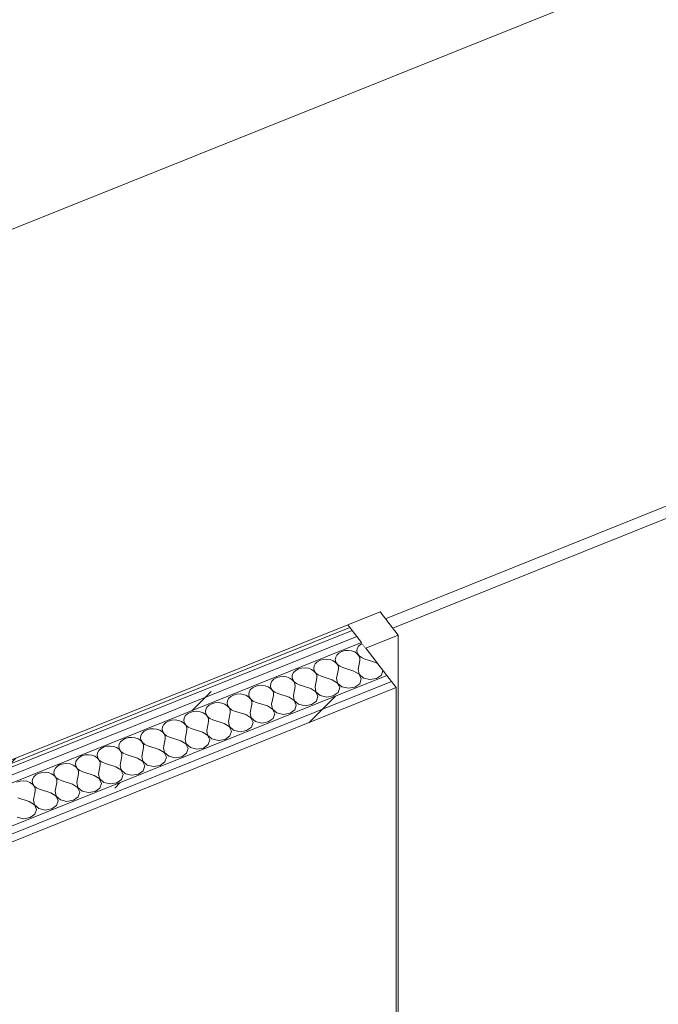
# Model space of a CAD drawing. Header units: millimetres. Extents: x -2220 to 52371, y -4077 to 6953.
# Tile 248 of 256: x 36965 to 37877, y 2726 to 4133. Entities that reach past the tile are written whole.
import ezdxf

# ---------------------------------------------------------------- set-up
doc = ezdxf.new("R2010")
doc.units = ezdxf.units.MM
doc.header["$MEASUREMENT"] = 0
doc.linetypes.add('Wipeout_Contour', pattern=[1000, 0, -1000])
doc.layers.add('Nuevo_08_E_Envans secs', color=7, linetype='Continuous')
doc.layers.add('Nuevo_Ventanas Archicad', color=7, linetype='Continuous')
for name, color, linetype, lineweight in [('Nuevo_08_E_Envans secs_Pluma_Nº__1', 7, 'Continuous', 5), ('Nuevo_08_E_Envans secs_Pluma_Nº__47', 7, 'Continuous', 20), ('Nuevo_Ventanas Archicad_Pluma_Nº__1', 7, 'Continuous', 5), ('Nuevo_Ventanas Archicad_Pluma_Nº__47', 7, 'Continuous', 20)]:
    doc.layers.add(name, color=color, linetype=linetype, lineweight=lineweight)
for name, color, linetype, lineweight, true_color in [('Nuevo_08_E_Envans secs_Pluma_Nº__102', 7, 'Continuous', 5, 0xcccccc), ('Nuevo_08_E_Envans secs_Pluma_Nº__171', 171, 'Continuous', 13, 0xaaaaff), ('Nuevo_08_E_Envans secs_Pluma_Nº__177', 7, 'Continuous', 15, 0xf7e046)]:
    doc.layers.add(name, color=color, linetype=linetype, lineweight=lineweight, true_color=true_color)
pattern_1 = [(45, (42615.74, 4689.65), (-183.848, 183.848), [195, -65]), (45, (42615.74, 4873.5), (-183.848, 183.848), [195, -65])]

# ---------------------------------------------------------------- blocks, each defined once
blk = doc.blocks.new('*X291', base_point=(42615.7, 4689.6))
at = {"layer": 'Nuevo_08_E_Envans secs_Pluma_Nº__102', "color": 254, "linetype": 'Continuous', "lineweight": 5, "true_color": 0xcccccc}
for p, q in [((37448.7, 3237.6), (37446.9, 3234.3)), ((37451.6, 3240.4), (37448.7, 3237.6)), ((37453.8, 3241.6), (37451.6, 3240.4)), ((37416, 3221.9), (37415.5, 3218.4)), ((37417.7, 3225.2), (37416, 3221.9)), ((37420.7, 3228), (37417.7, 3225.2)), ((37424.6, 3230.1), (37420.7, 3228)), ((37429.1, 3231.4), (37424.6, 3230.1)), ((37434, 3231.7), (37429.1, 3231.4)), ((37438.8, 3231.1), (37434, 3231.7)), ((37443.2, 3229.5), (37438.8, 3231.1)), ((37446.8, 3227.1), (37443.2, 3229.5)), ((37446.9, 3234.3), (37446.4, 3230.8)), ((37446.4, 3230.8), (37447.3, 3227.4)), ((37449.3, 3224.2), (37446.8, 3227.1)), ((37447.3, 3227.4), (37449.5, 3224.2)), ((37450.7, 3220.8), (37449.3, 3224.2)), ((37449.5, 3224.2), (37452.7, 3221.6)), ((37450.7, 3217.2), (37450.7, 3220.8)), ((37452.7, 3221.6), (37456.9, 3219.7)), ((37367.3, 3206.6), (37362.7, 3205.3)), ((37372.2, 3206.9), (37367.3, 3206.6)), ((37377, 3206.2), (37372.2, 3206.9)), ((37385.1, 3209.5), (37384.6, 3206)), ((37386.8, 3212.8), (37385.1, 3209.5)), ((37389.8, 3215.6), (37386.8, 3212.8)), ((37393.7, 3217.7), (37389.8, 3215.6)), ((37398.2, 3219), (37393.7, 3217.7)), ((37403.1, 3219.3), (37398.2, 3219)), ((37407.9, 3218.7), (37403.1, 3219.3)), ((37412.2, 3217.1), (37407.9, 3218.7)), ((37415.9, 3214.7), (37412.2, 3217.1)), ((37415.5, 3218.4), (37416.4, 3214.9)), ((37418.4, 3211.7), (37415.9, 3214.7)), ((37416.4, 3214.9), (37418.6, 3211.8)), ((37419.8, 3208.3), (37418.4, 3211.7)), ((37418.6, 3211.8), (37421.8, 3209.2)), ((37419.8, 3204.8), (37419.8, 3208.3)), ((37421.8, 3209.2), (37426, 3207.3)), ((37442.1, 3202.1), (37426, 3207.3)), ((37448.3, 3204.6), (37450.7, 3217.2)), ((37473, 3214.5), (37456.9, 3219.7)), ((37476.1, 3212.6), (37473, 3214.5)), ((37331.8, 3192.9), (37327.9, 3190.7)), ((37336.4, 3194.1), (37331.8, 3192.9)), ((37341.2, 3194.5), (37336.4, 3194.1)), ((37346, 3193.8), (37341.2, 3194.5)), ((37350.4, 3192.3), (37346, 3193.8)), ((37354, 3189.9), (37350.4, 3192.3)), ((37354.1, 3197.1), (37353.7, 3193.6)), ((37353.7, 3193.6), (37354.6, 3190.1)), ((37355.9, 3200.4), (37354.1, 3197.1)), ((37358.9, 3203.2), (37355.9, 3200.4)), ((37362.7, 3205.3), (37358.9, 3203.2)), ((37381.3, 3204.7), (37377, 3206.2)), ((37384.9, 3202.3), (37381.3, 3204.7)), ((37384.6, 3206), (37385.5, 3202.5)), ((37387.5, 3199.3), (37384.9, 3202.3)), ((37385.5, 3202.5), (37387.6, 3199.4)), ((37386.5, 3179.7), (37388.9, 3192.4)), ((37388.9, 3195.9), (37387.5, 3199.3)), ((37387.6, 3199.4), (37390.9, 3196.7)), ((37388.9, 3192.4), (37388.9, 3195.9)), ((37390.9, 3196.7), (37395.1, 3194.9)), ((37411.2, 3189.7), (37395.1, 3194.9)), ((37417.4, 3192.2), (37419.8, 3204.8)), ((37449.5, 3197.6), (37442.1, 3202.1)), ((37448.3, 3204.6), (37449.7, 3197.7)), ((37452.6, 3191), (37449.5, 3197.6)), ((37449.7, 3197.7), (37455.8, 3192.3)), ((37455.8, 3192.3), (37465, 3190.1)), ((37474.4, 3191.7), (37481.3, 3196.6)), ((37481.3, 3196.6), (37483.4, 3203.2)), ((37297, 3178.3), (37294.1, 3175.5)), ((37300.9, 3180.4), (37297, 3178.3)), ((37305.5, 3181.7), (37300.9, 3180.4)), ((37310.3, 3182), (37305.5, 3181.7)), ((37315.1, 3181.4), (37310.3, 3182)), ((37319.5, 3179.8), (37315.1, 3181.4)), ((37323.1, 3177.5), (37319.5, 3179.8)), ((37323.2, 3184.7), (37322.8, 3181.1)), ((37322.8, 3181.1), (37323.6, 3177.7)), ((37325, 3187.9), (37323.2, 3184.7)), ((37327.9, 3190.7), (37325, 3187.9)), ((37356.6, 3186.9), (37354, 3189.9)), ((37354.6, 3190.1), (37356.7, 3186.9)), ((37355.6, 3167.3), (37358, 3180)), ((37357.9, 3183.5), (37356.6, 3186.9)), ((37356.7, 3186.9), (37360, 3184.3)), ((37358, 3180), (37357.9, 3183.5)), ((37360, 3184.3), (37364.1, 3182.5)), ((37380.3, 3177.3), (37364.1, 3182.5)), ((37386.5, 3179.7), (37387.8, 3172.8)), ((37418.6, 3185.2), (37411.2, 3189.7)), ((37417.4, 3192.2), (37418.7, 3185.2)), ((37421.7, 3178.6), (37418.6, 3185.2)), ((37418.7, 3185.2), (37424.9, 3179.9)), ((37419.4, 3171.8), (37421.7, 3178.6)), ((37424.9, 3179.9), (37434.1, 3177.7)), ((37434.1, 3177.7), (37443.5, 3179.3)), ((37443.5, 3179.3), (37450.3, 3184.2)), ((37450.3, 3184.2), (37452.6, 3191)), ((37465, 3190.1), (37474.4, 3191.7)), ((37266.1, 3165.9), (37263.2, 3163.1)), ((37270, 3168), (37266.1, 3165.9)), ((37274.6, 3169.3), (37270, 3168)), ((37279.4, 3169.6), (37274.6, 3169.3)), ((37284.2, 3169), (37279.4, 3169.6)), ((37288.6, 3167.4), (37284.2, 3169)), ((37292.2, 3165), (37288.6, 3167.4)), ((37292.3, 3172.2), (37291.8, 3168.7)), ((37291.8, 3168.7), (37292.7, 3165.3)), ((37294.8, 3162), (37292.2, 3165)), ((37294.1, 3175.5), (37292.3, 3172.2)), ((37292.7, 3165.3), (37294.9, 3162.1)), ((37325.7, 3174.5), (37323.1, 3177.5)), ((37323.6, 3177.7), (37325.8, 3174.5)), ((37324.6, 3154.9), (37327, 3167.6)), ((37327, 3171.1), (37325.7, 3174.5)), ((37325.8, 3174.5), (37329.1, 3171.9)), ((37327, 3167.6), (37327, 3171.1)), ((37329.1, 3171.9), (37333.2, 3170)), ((37349.4, 3164.8), (37333.2, 3170)), ((37356.8, 3160.4), (37349.4, 3164.8)), ((37355.6, 3167.3), (37356.9, 3160.4)), ((37387.7, 3172.8), (37380.3, 3177.3)), ((37390.7, 3166.2), (37387.7, 3172.8)), ((37387.8, 3172.8), (37394, 3167.5)), ((37388.5, 3159.4), (37390.7, 3166.2)), ((37394, 3167.5), (37403.2, 3165.2)), ((37403.2, 3165.2), (37412.6, 3166.8)), ((37412.6, 3166.8), (37419.4, 3171.8)), ((37232.2, 3150.7), (37230.5, 3147.4)), ((37235.2, 3153.5), (37232.2, 3150.7)), ((37239.1, 3155.6), (37235.2, 3153.5)), ((37243.6, 3156.9), (37239.1, 3155.6)), ((37248.5, 3157.2), (37243.6, 3156.9)), ((37253.3, 3156.6), (37248.5, 3157.2)), ((37257.7, 3155), (37253.3, 3156.6)), ((37261.3, 3152.6), (37257.7, 3155)), ((37261.4, 3159.8), (37260.9, 3156.3)), ((37260.9, 3156.3), (37261.8, 3152.8)), ((37263.8, 3149.6), (37261.3, 3152.6)), ((37263.2, 3163.1), (37261.4, 3159.8)), ((37261.8, 3152.8), (37264, 3149.7)), ((37293.7, 3142.5), (37296.1, 3155.1)), ((37296.1, 3158.7), (37294.8, 3162)), ((37294.9, 3162.1), (37298.2, 3159.5)), ((37296.1, 3155.1), (37296.1, 3158.7)), ((37298.2, 3159.5), (37302.3, 3157.6)), ((37318.5, 3152.4), (37302.3, 3157.6)), ((37325.9, 3147.9), (37318.5, 3152.4)), ((37324.6, 3154.9), (37326, 3148)), ((37359.8, 3153.7), (37356.8, 3160.4)), ((37356.9, 3160.4), (37363.1, 3155)), ((37357.6, 3146.9), (37359.8, 3153.7)), ((37363.1, 3155), (37372.3, 3152.8)), ((37372.3, 3152.8), (37381.7, 3154.4)), ((37381.7, 3154.4), (37388.5, 3159.4)), ((37201.3, 3138.3), (37199.6, 3135)), ((37204.3, 3141.1), (37201.3, 3138.3)), ((37208.2, 3143.2), (37204.3, 3141.1)), ((37212.7, 3144.5), (37208.2, 3143.2)), ((37217.6, 3144.8), (37212.7, 3144.5)), ((37222.4, 3144.1), (37217.6, 3144.8)), ((37226.7, 3142.6), (37222.4, 3144.1)), ((37230.4, 3140.2), (37226.7, 3142.6)), ((37230.5, 3147.4), (37230, 3143.9)), ((37230, 3143.9), (37230.9, 3140.4)), ((37232.9, 3137.2), (37230.4, 3140.2)), ((37230.9, 3140.4), (37233.1, 3137.3)), ((37234.3, 3133.8), (37232.9, 3137.2)), ((37233.1, 3137.3), (37236.3, 3134.6)), ((37262.8, 3130.1), (37265.2, 3142.7)), ((37265.2, 3146.2), (37263.8, 3149.6)), ((37264, 3149.7), (37267.2, 3147.1)), ((37265.2, 3142.7), (37265.2, 3146.2)), ((37267.2, 3147.1), (37271.4, 3145.2)), ((37287.5, 3140), (37271.4, 3145.2)), ((37294.9, 3135.5), (37287.5, 3140)), ((37293.7, 3142.5), (37295.1, 3135.6)), ((37328.9, 3141.3), (37325.9, 3147.9)), ((37326, 3148), (37332.2, 3142.6)), ((37326.7, 3134.5), (37328.9, 3141.3)), ((37332.2, 3142.6), (37341.3, 3140.4)), ((37341.3, 3140.4), (37350.8, 3142)), ((37350.8, 3142), (37357.6, 3146.9)), ((37168.6, 3122.5), (37168.2, 3119)), ((37170.4, 3125.8), (37168.6, 3122.5)), ((37173.4, 3128.6), (37170.4, 3125.8)), ((37177.2, 3130.8), (37173.4, 3128.6)), ((37181.8, 3132), (37177.2, 3130.8)), ((37186.7, 3132.4), (37181.8, 3132)), ((37191.5, 3131.7), (37186.7, 3132.4)), ((37195.8, 3130.1), (37191.5, 3131.7)), ((37199.4, 3127.8), (37195.8, 3130.1)), ((37199.6, 3135), (37199.1, 3131.5)), ((37199.1, 3131.5), (37200, 3128)), ((37202, 3124.8), (37199.4, 3127.8)), ((37200, 3128), (37202.1, 3124.8)), ((37203.4, 3121.4), (37202, 3124.8)), ((37202.1, 3124.8), (37205.4, 3122.2)), ((37205.4, 3122.2), (37209.5, 3120.4)), ((37231.9, 3117.6), (37234.3, 3130.3)), ((37234.3, 3130.3), (37234.3, 3133.8)), ((37236.3, 3134.6), (37240.5, 3132.8)), ((37256.6, 3127.6), (37240.5, 3132.8)), ((37264, 3123.1), (37256.6, 3127.6)), ((37262.8, 3130.1), (37264.2, 3123.1)), ((37267.1, 3116.5), (37264, 3123.1)), ((37264.2, 3123.1), (37270.3, 3117.8)), ((37288.9, 3117.2), (37295.8, 3122.1)), ((37298, 3128.9), (37294.9, 3135.5)), ((37295.1, 3135.6), (37301.3, 3130.2)), ((37295.8, 3122.1), (37298, 3128.9)), ((37301.3, 3130.2), (37310.4, 3128)), ((37310.4, 3128), (37319.8, 3129.6)), ((37319.8, 3129.6), (37326.7, 3134.5)), ((37137.7, 3110.1), (37137.3, 3106.6)), ((37139.5, 3113.4), (37137.7, 3110.1)), ((37142.4, 3116.2), (37139.5, 3113.4)), ((37146.3, 3118.3), (37142.4, 3116.2)), ((37150.9, 3119.6), (37146.3, 3118.3)), ((37155.7, 3119.9), (37150.9, 3119.6)), ((37160.5, 3119.3), (37155.7, 3119.9)), ((37164.9, 3117.7), (37160.5, 3119.3)), ((37168.5, 3115.4), (37164.9, 3117.7)), ((37168.2, 3119), (37169.1, 3115.6)), ((37171.1, 3112.4), (37168.5, 3115.4)), ((37169.1, 3115.6), (37171.2, 3112.4)), ((37172.4, 3109), (37171.1, 3112.4)), ((37171.2, 3112.4), (37174.5, 3109.8)), ((37172.4, 3105.4), (37172.4, 3109)), ((37174.5, 3109.8), (37178.6, 3107.9)), ((37194.8, 3102.7), (37178.6, 3107.9)), ((37201, 3105.2), (37203.4, 3117.9)), ((37203.4, 3117.9), (37203.4, 3121.4)), ((37225.7, 3115.1), (37209.5, 3120.4)), ((37233.1, 3110.7), (37225.7, 3115.1)), ((37231.9, 3117.6), (37233.2, 3110.7)), ((37236.2, 3104), (37233.1, 3110.7)), ((37233.2, 3110.7), (37239.4, 3105.4)), ((37258, 3104.7), (37264.8, 3109.7)), ((37264.8, 3109.7), (37267.1, 3116.5)), ((37270.3, 3117.8), (37279.5, 3115.6)), ((37279.5, 3115.6), (37288.9, 3117.2)), ((37089, 3094.8), (37084.5, 3093.5)), ((37093.9, 3095.1), (37089, 3094.8)), ((37098.7, 3094.5), (37093.9, 3095.1)), ((37103.1, 3092.9), (37098.7, 3094.5)), ((37106.8, 3097.7), (37106.3, 3094.2)), ((37106.3, 3094.2), (37107.2, 3090.7)), ((37108.6, 3101), (37106.8, 3097.7)), ((37111.5, 3103.8), (37108.6, 3101)), ((37115.4, 3105.9), (37111.5, 3103.8)), ((37120, 3107.2), (37115.4, 3105.9)), ((37124.8, 3107.5), (37120, 3107.2)), ((37129.6, 3106.9), (37124.8, 3107.5)), ((37134, 3105.3), (37129.6, 3106.9)), ((37137.6, 3102.9), (37134, 3105.3)), ((37137.3, 3106.6), (37138.1, 3103.1)), ((37140.2, 3099.9), (37137.6, 3102.9)), ((37138.1, 3103.1), (37140.3, 3100)), ((37141.5, 3096.6), (37140.2, 3099.9)), ((37140.3, 3100), (37143.6, 3097.4)), ((37141.5, 3093), (37141.5, 3096.6)), ((37143.6, 3097.4), (37147.7, 3095.5)), ((37163.9, 3090.3), (37147.7, 3095.5)), ((37170.1, 3092.8), (37172.4, 3105.4)), ((37202.2, 3098.2), (37194.8, 3102.7)), ((37201, 3105.2), (37202.3, 3098.3)), ((37205.2, 3091.6), (37202.2, 3098.2)), ((37202.3, 3098.3), (37208.5, 3092.9)), ((37227.1, 3092.3), (37233.9, 3097.2)), ((37233.9, 3097.2), (37236.2, 3104)), ((37239.4, 3105.4), (37248.6, 3103.1)), ((37248.6, 3103.1), (37258, 3104.7)), ((37053.6, 3081.1), (37049.7, 3079)), ((37058.1, 3082.4), (37053.6, 3081.1)), ((37063, 3082.7), (37058.1, 3082.4)), ((37067.8, 3082), (37063, 3082.7)), ((37072.2, 3080.5), (37067.8, 3082)), ((37075.8, 3078.1), (37072.2, 3080.5)), ((37075.9, 3085.3), (37075.4, 3081.8)), ((37075.4, 3081.8), (37076.3, 3078.3)), ((37077.7, 3088.6), (37075.9, 3085.3)), ((37080.6, 3091.4), (37077.7, 3088.6)), ((37084.5, 3093.5), (37080.6, 3091.4)), ((37106.7, 3090.5), (37103.1, 3092.9)), ((37109.3, 3087.5), (37106.7, 3090.5)), ((37107.2, 3090.7), (37109.4, 3087.6)), ((37108.2, 3067.9), (37110.6, 3080.6)), ((37110.6, 3084.1), (37109.3, 3087.5)), ((37109.4, 3087.6), (37112.7, 3085)), ((37110.6, 3080.6), (37110.6, 3084.1)), ((37112.7, 3085), (37116.8, 3083.1)), ((37133, 3077.9), (37116.8, 3083.1)), ((37139.1, 3080.4), (37141.5, 3093)), ((37139.1, 3080.4), (37140.5, 3073.5)), ((37171.3, 3085.8), (37163.9, 3090.3)), ((37170.1, 3092.8), (37171.4, 3085.9)), ((37174.3, 3079.2), (37171.3, 3085.8)), ((37171.4, 3085.9), (37177.6, 3080.5)), ((37177.6, 3080.5), (37186.8, 3078.3)), ((37186.8, 3078.3), (37196.2, 3079.9)), ((37196.2, 3079.9), (37203, 3084.8)), ((37203, 3084.8), (37205.2, 3091.6)), ((37208.5, 3092.9), (37217.7, 3090.7)), ((37217.7, 3090.7), (37227.1, 3092.3)), ((37018.8, 3066.5), (37015.8, 3063.7)), ((37022.7, 3068.7), (37018.8, 3066.5)), ((37027.2, 3069.9), (37022.7, 3068.7)), ((37032.1, 3070.3), (37027.2, 3069.9)), ((37036.9, 3069.6), (37032.1, 3070.3)), ((37041.2, 3068), (37036.9, 3069.6)), ((37044.9, 3065.7), (37041.2, 3068)), ((37045, 3072.9), (37044.5, 3069.4)), ((37044.5, 3069.4), (37045.4, 3065.9)), ((37047.4, 3062.7), (37044.9, 3065.7)), ((37046.7, 3076.1), (37045, 3072.9)), ((37045.4, 3065.9), (37047.6, 3062.7)), ((37049.7, 3079), (37046.7, 3076.1)), ((37078.3, 3075.1), (37075.8, 3078.1)), ((37076.3, 3078.3), (37078.5, 3075.1)), ((37077.3, 3055.5), (37079.7, 3068.2)), ((37079.7, 3071.7), (37078.3, 3075.1)), ((37078.5, 3075.1), (37081.7, 3072.5)), ((37079.7, 3068.2), (37079.7, 3071.7)), ((37081.7, 3072.5), (37085.9, 3070.7)), ((37102, 3065.5), (37085.9, 3070.7)), ((37108.2, 3067.9), (37109.6, 3061)), ((37140.4, 3073.4), (37133, 3077.9)), ((37143.4, 3066.8), (37140.4, 3073.4)), ((37140.5, 3073.5), (37146.7, 3068.1)), ((37141.2, 3060), (37143.4, 3066.8)), ((37146.7, 3068.1), (37155.8, 3065.9)), ((37155.8, 3065.9), (37165.3, 3067.5)), ((37165.3, 3067.5), (37172.1, 3072.4)), ((37172.1, 3072.4), (37174.3, 3079.2)), ((36987.9, 3054.1), (36984.9, 3051.3)), ((36991.7, 3056.2), (36987.9, 3054.1)), ((36996.3, 3057.5), (36991.7, 3056.2)), ((37001.2, 3057.8), (36996.3, 3057.5)), ((37006, 3057.2), (37001.2, 3057.8)), ((37010.3, 3055.6), (37006, 3057.2)), ((37013.9, 3053.2), (37010.3, 3055.6)), ((37014.1, 3060.4), (37013.6, 3056.9)), ((37013.6, 3056.9), (37014.5, 3053.5)), ((37016.5, 3050.3), (37013.9, 3053.2)), ((37015.8, 3063.7), (37014.1, 3060.4)), ((37014.5, 3053.5), (37016.6, 3050.3)), ((37046.4, 3043.1), (37048.8, 3055.8)), ((37048.8, 3059.3), (37047.4, 3062.7)), ((37047.6, 3062.7), (37050.8, 3060.1)), ((37048.8, 3055.8), (37048.8, 3059.3)), ((37050.8, 3060.1), (37055, 3058.2)), ((37071.1, 3053), (37055, 3058.2)), ((37078.5, 3048.6), (37071.1, 3053)), ((37077.3, 3055.5), (37078.7, 3048.6)), ((37109.4, 3061), (37102, 3065.5)), ((37112.5, 3054.4), (37109.4, 3061)), ((37109.6, 3061), (37115.8, 3055.7)), ((37110.3, 3047.6), (37112.5, 3054.4)), ((37115.8, 3055.7), (37124.9, 3053.5)), ((37124.9, 3053.5), (37134.3, 3055.1)), ((37134.3, 3055.1), (37141.2, 3060)), ((36965.4, 3045.1), (36960.8, 3043.8)), ((36970.2, 3045.4), (36965.4, 3045.1)), ((36975, 3044.8), (36970.2, 3045.4)), ((36979.4, 3043.2), (36975, 3044.8)), ((36983, 3040.8), (36979.4, 3043.2)), ((36983.1, 3048), (36982.7, 3044.5)), ((36982.7, 3044.5), (36983.6, 3041)), ((36985.6, 3037.8), (36983, 3040.8)), ((36984.9, 3051.3), (36983.1, 3048)), ((36983.6, 3041), (36985.7, 3037.9)), ((36986.9, 3034.4), (36985.6, 3037.8)), ((36985.7, 3037.9), (36989, 3035.3)), ((37015.5, 3030.7), (37017.9, 3043.3)), ((37017.9, 3046.9), (37016.5, 3050.3)), ((37016.6, 3050.3), (37019.9, 3047.7)), ((37017.9, 3043.3), (37017.9, 3046.9)), ((37019.9, 3047.7), (37024, 3045.8)), ((37040.2, 3040.6), (37024, 3045.8)), ((37047.6, 3036.1), (37040.2, 3040.6)), ((37046.4, 3043.1), (37047.7, 3036.2)), ((37081.6, 3041.9), (37078.5, 3048.6)), ((37078.7, 3048.6), (37084.8, 3043.2)), ((37079.3, 3035.1), (37081.6, 3041.9)), ((37084.8, 3043.2), (37094, 3041)), ((37094, 3041), (37103.4, 3042.6)), ((37103.4, 3042.6), (37110.3, 3047.6)), ((36984.5, 3018.3), (36986.9, 3030.9)), ((36986.9, 3030.9), (36986.9, 3034.4)), ((36989, 3035.3), (36993.1, 3033.4)), ((37009.3, 3028.2), (36993.1, 3033.4)), ((37016.7, 3023.7), (37009.3, 3028.2)), ((37015.5, 3030.7), (37016.8, 3023.8)), ((37019.7, 3017.1), (37016.7, 3023.7)), ((37016.8, 3023.8), (37023, 3018.4)), ((37050.7, 3029.5), (37047.6, 3036.1)), ((37047.7, 3036.2), (37053.9, 3030.8)), ((37048.4, 3022.7), (37050.7, 3029.5)), ((37053.9, 3030.8), (37063.1, 3028.6)), ((37063.1, 3028.6), (37072.5, 3030.2)), ((37072.5, 3030.2), (37079.3, 3035.1)), ((36978.4, 3015.8), (36962.2, 3021)), ((36985.8, 3011.3), (36978.4, 3015.8)), ((36984.5, 3018.3), (36985.9, 3011.3)), ((36988.8, 3004.7), (36985.8, 3011.3)), ((36985.9, 3011.3), (36992.1, 3006)), ((37010.7, 3005.4), (37017.5, 3010.3)), ((37017.5, 3010.3), (37019.7, 3017.1)), ((37023, 3018.4), (37032.2, 3016.2)), ((37032.2, 3016.2), (37041.6, 3017.8)), ((37041.6, 3017.8), (37048.4, 3022.7)), ((36979.8, 2992.9), (36986.6, 2997.9)), ((36986.6, 2997.9), (36988.8, 3004.7)), ((36992.1, 3006), (37001.3, 3003.8)), ((37001.3, 3003.8), (37010.7, 3005.4)), ((36961.2, 2993.6), (36970.3, 2991.3)), ((36970.3, 2991.3), (36979.8, 2992.9))]:
    blk.add_line(p, q, dxfattribs=at)
blk = doc.blocks.new('Elem Sección_215_2', base_point=(42615.7, 4689.6))
at = {"layer": 'Nuevo_08_E_Envans secs', "lineweight": 0}
blk.add_blockref('*X291', (42615.7, 4689.6), dxfattribs=at)
at = {"color": 254, "linetype": 'Wipeout_Contour', "lineweight": 0, "ltscale": 143828.340447}
blk.add_wipeout([(34277.4, 2000.5), (34280.5, 1996.5), (37436.3, 3264.4), (37433.2, 3268.4)], dxfattribs=at).dxf.layer = 'Nuevo_08_E_Envans secs'
at = {"layer": 'Nuevo_08_E_Envans secs_Pluma_Nº__171', "linetype": 'Continuous', "lineweight": 13, "true_color": 0xaaaaff}
h = blk.add_hatch(dxfattribs=at)
h.set_pattern_fill('Panellat_HPL_0002', color=161, style=0, pattern_type=2)
h.set_pattern_definition(pattern_1)
h.paths.add_polyline_path([(34277.4, 2000.5), (34280.5, 1996.5), (37436.3, 3264.4), (37433.2, 3268.4)])
at = {"color": 254, "linetype": 'Wipeout_Contour', "lineweight": 0, "ltscale": 148265.867012}
blk.add_wipeout([(37495.6, 3187.3), (36392.8, 2744.3), (36399.5, 2735.5), (37502.3, 3178.6)], dxfattribs=at).dxf.layer = 'Nuevo_08_E_Envans secs'
at = {"layer": 'Nuevo_08_E_Envans secs_Pluma_Nº__177', "linetype": 'Continuous', "lineweight": 15, "true_color": 0xf7e046}
h = blk.add_hatch(dxfattribs=at)
h.set_pattern_fill('Panellat_HPL_0002', color=53, style=0, pattern_type=2)
h.set_pattern_definition(pattern_1)
h.paths.add_polyline_path([(37495.6, 3187.3), (36392.8, 2744.3), (36399.5, 2735.5), (37502.3, 3178.6)])
at = {"color": 254, "linetype": 'Wipeout_Contour', "lineweight": 0, "ltscale": 184713.696084}
blk.add_wipeout([(36374, 2748.1), (36380.7, 2739.4), (36392.8, 2744.3), (37495.6, 3187.3), (37488.9, 3196)], dxfattribs=at).dxf.layer = 'Nuevo_08_E_Envans secs'
at = {"layer": 'Nuevo_08_E_Envans secs_Pluma_Nº__177', "linetype": 'Continuous', "lineweight": 15, "true_color": 0xf7e046}
h = blk.add_hatch(dxfattribs=at)
h.set_pattern_fill('Panellat_HPL_0002', color=53, style=0, pattern_type=2)
h.set_pattern_definition(pattern_1)
h.paths.add_polyline_path([(36374, 2748.1), (36380.7, 2739.4), (36392.8, 2744.3), (37495.6, 3187.3), (37488.9, 3196)])
at = {"color": 254, "linetype": 'Wipeout_Contour', "lineweight": 0, "ltscale": 250814.991909}
blk.add_wipeout([(34313.5, 1993.1), (34320.2, 1984.4), (34332.3, 1989.2), (35979, 2650.8), (36312.9, 2784.9), (37452.8, 3242.9), (37446.1, 3251.6)], dxfattribs=at).dxf.layer = 'Nuevo_08_E_Envans secs'
at = {"layer": 'Nuevo_08_E_Envans secs_Pluma_Nº__177', "linetype": 'Continuous', "lineweight": 15, "true_color": 0xf7e046}
h = blk.add_hatch(dxfattribs=at)
h.set_pattern_fill('Panellat_HPL_0002', color=53, style=0, pattern_type=2)
h.set_pattern_definition(pattern_1)
h.paths.add_polyline_path([(34313.5, 1993.1), (34320.2, 1984.4), (34332.3, 1989.2), (35979, 2650.8), (36312.9, 2784.9), (37452.8, 3242.9), (37446.1, 3251.6)])
at = {"color": 254, "linetype": 'Wipeout_Contour', "lineweight": 0, "ltscale": 178251.750617}
blk.add_wipeout([(37439.4, 3260.4), (34294.7, 1996.9), (34301.4, 1988.2), (34313.5, 1993.1), (37446.1, 3251.6)], dxfattribs=at).dxf.layer = 'Nuevo_08_E_Envans secs'
at = {"layer": 'Nuevo_08_E_Envans secs_Pluma_Nº__177', "linetype": 'Continuous', "lineweight": 15, "true_color": 0xf7e046}
h = blk.add_hatch(dxfattribs=at)
h.set_pattern_fill('Panellat_HPL_0002', color=53, style=0, pattern_type=2)
h.set_pattern_definition(pattern_1)
h.paths.add_polyline_path([(37439.4, 3260.4), (34294.7, 1996.9), (34301.4, 1988.2), (34313.5, 1993.1), (37446.1, 3251.6)])
at = {"layer": 'Nuevo_08_E_Envans secs_Pluma_Nº__1', "color": 7, "linetype": 'Continuous', "lineweight": 5}
for p, q in [((37433.2, 3268.4), (34277.4, 2000.5)), ((37436.3, 3264.4), (34286.1, 1998.7)), ((37439.4, 3260.4), (34294.7, 1996.9)), ((37446.1, 3251.6), (34313.5, 1993.1)), ((37452.8, 3242.9), (36312.9, 2784.9)), ((37488.9, 3196), (36374, 2748.1)), ((37495.6, 3187.3), (36392.8, 2744.3)), ((37502.3, 3178.6), (36411.5, 2740.4))]:
    blk.add_line(p, q, dxfattribs=at)
at = {"layer": 'Nuevo_08_E_Envans secs_Pluma_Nº__1', "color": 7, "linetype": 'Continuous', "lineweight": 5, "flags": 128}
blk.add_lwpolyline([(37452.8, 3242.9), (37459, 3234.9), (37488.9, 3196), (37495.6, 3187.3), (37502.3, 3178.6)], dxfattribs=at)
blk = doc.blocks.new('Elem Sección_253_2', base_point=(42615.7, 4689.6))
at = {"layer": 'Nuevo_Ventanas Archicad_Pluma_Nº__47', "color": 7, "linetype": 'Continuous', "lineweight": 20}
blk.add_line((37502.3, 2559.3), (37502.3, 3178.6), dxfattribs=at)
at = {"color": 254, "linetype": 'Wipeout_Contour', "lineweight": 0, "ltscale": 150443.751594}
blk.add_wipeout([(37459, 3234.9), (37505.4, 3253.5), (37479.6, 3287), (37433.2, 3268.4)], dxfattribs=at).dxf.layer = 'Nuevo_Ventanas Archicad'
at = {"layer": 'Nuevo_Ventanas Archicad_Pluma_Nº__1', "color": 7, "linetype": 'Continuous', "lineweight": 5}
for p, q in [((38322.1, 3612.4), (37487.3, 3277)), ((37497.6, 3263.6), (38332.4, 3599)), ((37479.6, 3287), (37433.2, 3268.4)), ((37479.6, 3287), (37505.4, 3253.5)), ((37505.4, 3253.5), (37459, 3234.9)), ((37505.4, 3253.5), (37505.4, 2560.1))]:
    blk.add_line(p, q, dxfattribs=at)
at = {"layer": 'Nuevo_Ventanas Archicad_Pluma_Nº__1', "color": 7, "linetype": 'Continuous', "lineweight": 5, "flags": 128}
blk.add_lwpolyline([(37433.2, 3268.4), (37436.3, 3264.4), (37439.4, 3260.4), (37446.1, 3251.6), (37452.8, 3242.9)], dxfattribs=at)
blk = doc.blocks.new('Elem Sección_268_2', base_point=(42615.7, 4689.6))
at = {"layer": 'Nuevo_08_E_Envans secs_Pluma_Nº__47', "color": 7, "linetype": 'Continuous', "lineweight": 20}
blk.add_line((40201.9, 5138.4), (35391.3, 3205.7), dxfattribs=at)

msp = doc.modelspace()

# ---------------------------------------------------------------- block references
at = {"layer": 'Nuevo_08_E_Envans secs', "lineweight": 0}
msp.add_blockref('Elem Sección_215_2', (42615.7, 4689.6), dxfattribs=at)

# ---------------------------------------------------------------- next in the draw order: block references
at = {"layer": 'Nuevo_Ventanas Archicad', "lineweight": 0}
msp.add_blockref('Elem Sección_253_2', (42615.7, 4689.6), dxfattribs=at)

# ---------------------------------------------------------------- next in the draw order: block references
at = {"layer": 'Nuevo_08_E_Envans secs', "lineweight": 0}
msp.add_blockref('Elem Sección_268_2', (42615.7, 4689.6), dxfattribs=at)

doc.saveas('drawing.dxf')
